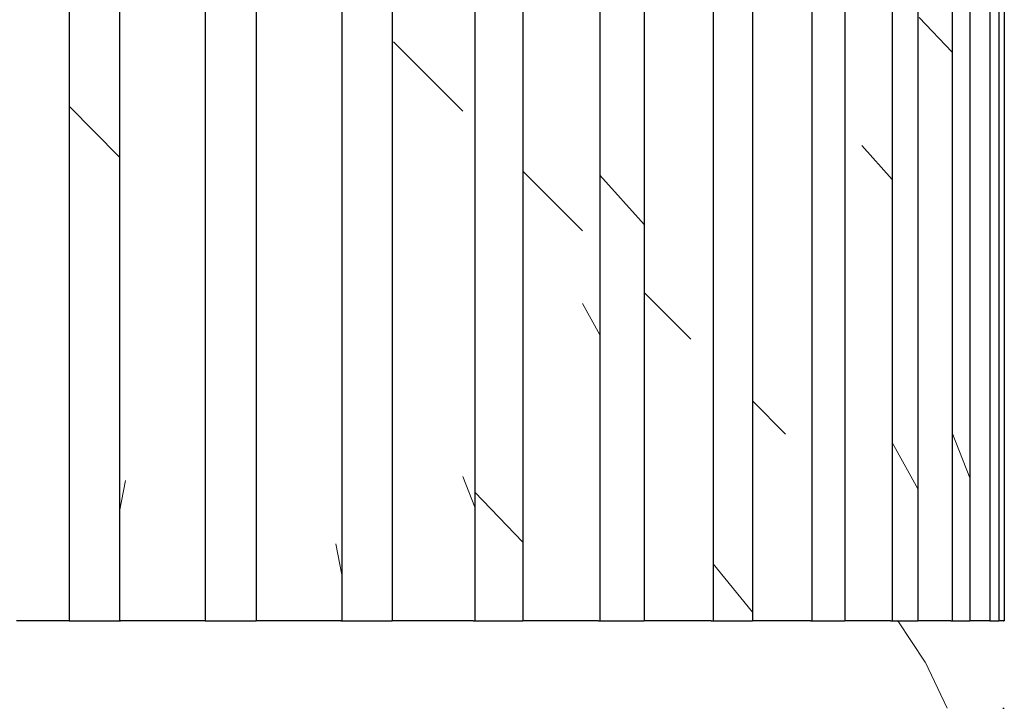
# Model space of a CAD drawing. Header units: millimetres. Extents: x -13131571 to -13125242, y -52286 to -49344.
# Tile 27 of 34: x -13126131 to -13126070, y -52034 to -51991. Entities that reach past the tile are written whole.
import ezdxf

# ---------------------------------------------------------------- set-up
doc = ezdxf.new("R2010")
doc.units = ezdxf.units.MM
doc.header["$MEASUREMENT"] = 0
doc.layers.add('FACADE latérale Meuble 8_6_0', color=7, linetype='Continuous')
pattern_1 = [(115.57869, (-13076668.466, -52087.69), (16.923275, 35.35534), [])]
pattern_2 = [(123.38113, (-13058063.44, -52087.69), (23.295846, 35.35534), [])]
pattern_3 = [(130.92873, (-13036571.86, -52087.69), (30.656803, 35.35534), [])]
pattern_4 = [(131.761026, (-13288134.42, -52086.485), (31.568073, 35.355339), [])]
pattern_5 = [(111.30458, (-13105116.27, -52086.485), (13.787725, 35.35534), [])]
pattern_6 = [(119.10566, (-13111669.817, -52086.485), (19.683105, 35.35534), [])]
pattern_7 = [(134.999903, (-13274083.65, -52086.485), (35.355219, 35.355339), [])]
pattern_8 = [(78.54947, (-13110039.061, -52086.485), (-7.161339, 35.355339), [])]
pattern_9 = [(134.657126, (-13289804.49, -52086.485), (34.9347, 35.355339), [])]
pattern_10 = [(101.45053, (-13109993.71, -52086.485), (7.161339, 35.355339), [])]
pattern_11 = [(124.8937, (-13128864.34, -52086.485), (24.6584, 35.35534), [])]
pattern_12 = [(133.614975, (-13294684.26, -52086.485), (33.686059, 35.355339), [])]
pattern_13 = [(91.09529, (-13124096.8318, -52086.4854), (0.67595145, 35.3553391), [])]
pattern_14 = [(135, (-13273727.386, -52086.485), (35.355339, 35.355339), [])]
pattern_15 = [(135, (-13273727.386, -52086.485), (35.355339, 35.355339), [])]
pattern_16 = [(130.92998, (-13036565.373, -52086.485), (30.658154, 35.35534), [])]
pattern_17 = [(123.37972, (-13058064.697, -52086.485), (23.294602, 35.35534), [])]
pattern_18 = [(107.5604, (-13093408.517, -52086.485), (11.188484, 35.355339), [])]
pattern_19 = [(115.58023, (-13076662.792, -52086.485), (16.924444, 35.35534), [])]
pattern_20 = [(99.375276, (-13109029.957, -52086.485), (5.837365, 35.355339), [])]

msp = doc.modelspace()

# ---------------------------------------------------------------- hatches: boundary and pattern name
at = {"layer": 'FACADE latérale Meuble 8_6_0', "linetype": 'Continuous', "lineweight": 5}
h = msp.add_hatch(dxfattribs=at)
h.set_pattern_fill('Brique_1_0006', color=1, style=0, pattern_type=2)
h.set_pattern_definition([(135, (-13273727.386, -52087.69), (35.355339, 35.355339), [])])
h.paths.add_polyline_path([(-13126130.78, -52028.509), (-13126127.725, -52028.509), (-13126127.725, -51408.162), (-13126125.068, -51408.162), (-13126125.068, -51397.873), (-13126130.78, -51397.873)])
h = msp.add_hatch(dxfattribs=at)
h.set_pattern_fill('Brique_1_0006', color=1, style=0, pattern_type=2)
h.set_pattern_definition([(135, (-13273727.386, -52087.69), (35.355339, 35.355339), [])])
h.paths.add_polyline_path([(-13126119.252, -51397.873), (-13126125.068, -51397.873), (-13126125.068, -51408.162), (-13126124.233, -51408.162), (-13126124.233, -52028.509), (-13126119.307, -52028.509), (-13126119.307, -51408.162)])
h = msp.add_hatch(dxfattribs=at)
h.set_pattern_fill('Brique_1_0006', color=1, style=0, pattern_type=2)
h.set_pattern_definition([(135, (-13273727.386, -52087.69), (35.355339, 35.355339), [])])
h.paths.add_polyline_path([(-13126119.252, -51397.873), (-13126125.068, -51397.873), (-13126125.068, -51408.162), (-13126124.233, -51408.162), (-13126124.233, -52028.509), (-13126122.837, -52028.509), (-13126122.837, -51832.687), (-13126119.307, -51832.342), (-13126119.307, -51757.417), (-13126122.837, -51752.424), (-13126122.837, -51663.78), (-13126119.307, -51663.436), (-13126119.307, -51408.162)])
h = msp.add_hatch(dxfattribs=at)
h.set_pattern_fill('Brique_1_0006', color=1, style=0, pattern_type=2)
h.set_pattern_definition([(135, (-13273727.386, -52087.69), (35.355339, 35.355339), [])])
h.paths.add_polyline_path([(-13126119.252, -51408.162), (-13126116.148, -51408.162), (-13126116.148, -52028.509), (-13126113.424, -52028.509), (-13126113.424, -51397.873), (-13126119.252, -51397.873)])
h = msp.add_hatch(dxfattribs=at)
h.set_pattern_fill('Brique_1_0006', color=1, style=0, pattern_type=2)
h.set_pattern_definition([(135, (-13273727.386, -52087.69), (35.355339, 35.355339), [])])
h.paths.add_polyline_path([(-13126119.252, -51408.162), (-13126116.148, -51408.162), (-13126116.148, -52028.509), (-13126114.123, -52028.509), (-13126114.123, -51832.628), (-13126113.424, -51832.668), (-13126113.424, -51765.736), (-13126114.123, -51764.749), (-13126114.123, -51663.722), (-13126113.424, -51663.761), (-13126113.424, -51397.873), (-13126119.252, -51397.873)])
h = msp.add_hatch(dxfattribs=at)
h.set_pattern_fill('Brique_1_0006', color=1, style=0, pattern_type=2)
h.set_pattern_definition([(135, (-13273727.386, -52087.69), (35.355339, 35.355339), [])])
h.paths.add_polyline_path([(-13126113.424, -51397.873), (-13126113.424, -52028.509), (-13126111.237, -52028.509), (-13126111.237, -51408.162), (-13126107.758, -51408.162), (-13126107.758, -52028.509), (-13126107.676, -51397.873)])
h = msp.add_hatch(dxfattribs=at)
h.set_pattern_fill('Brique_1_0006', color=1, style=0, pattern_type=2)
h.set_pattern_definition([(135, (-13273727.386, -52087.69), (35.355339, 35.355339), [])])
h.paths.add_polyline_path([(-13126113.424, -51397.873), (-13126113.424, -51663.761), (-13126111.237, -51664.227), (-13126111.237, -51408.162), (-13126107.758, -51408.162), (-13126107.758, -52028.509), (-13126107.676, -51397.873)])
h = msp.add_hatch(dxfattribs=at)
h.set_pattern_fill('Brique_1_0006', color=1, style=0, pattern_type=2)
h.set_pattern_definition([(135, (-13273727.386, -52087.69), (35.355339, 35.355339), [])])
h.paths.add_polyline_path([(-13126107.676, -52028.509), (-13126103.387, -52028.509), (-13126103.387, -51408.162), (-13126102.099, -51408.162), (-13126102.099, -51397.873), (-13126107.676, -51397.873)])
h = msp.add_hatch(dxfattribs=at)
h.set_pattern_fill('Brique_1_0006', color=1, style=0, pattern_type=2)
h.set_pattern_definition([(135, (-13273727.386, -52087.69), (35.355339, 35.355339), [])])
h.paths.add_polyline_path([(-13126107.676, -51397.873), (-13126107.676, -52028.509), (-13126105.152, -52028.509), (-13126105.152, -51834.842), (-13126103.387, -51835.506), (-13126103.387, -51779.932), (-13126105.152, -51777.436), (-13126105.152, -51665.936), (-13126103.387, -51666.599), (-13126103.387, -51408.162), (-13126102.099, -51408.162), (-13126102.099, -51397.873)])
h = msp.add_hatch(dxfattribs=at)
h.set_pattern_fill('Brique_1_0006', color=1, style=0, pattern_type=2)
h.set_pattern_definition([(135, (-13273727.386, -52087.69), (35.355339, 35.355339), [])])
h.paths.add_polyline_path([(-13126096.779, -51397.873), (-13126102.099, -51397.873), (-13126102.099, -51408.162), (-13126099.688, -51408.162), (-13126099.688, -52028.509), (-13126096.779, -52028.509)])
h = msp.add_hatch(dxfattribs=at)
h.set_pattern_fill('Brique_1_0006', color=1, style=0, pattern_type=2)
h.set_pattern_definition([(135, (-13273727.386, -52087.69), (35.355339, 35.355339), [])])
h.paths.add_polyline_path([(-13126096.779, -51397.873), (-13126102.099, -51397.873), (-13126102.099, -51408.162), (-13126099.688, -51408.162), (-13126099.688, -52028.509), (-13126096.779, -52028.509)])
h = msp.add_hatch(dxfattribs=at)
h.set_pattern_fill('Brique_1_0006', color=1, style=0, pattern_type=2)
h.set_pattern_definition([(135, (-13273727.386, -52087.69), (35.355339, 35.355339), [])])
h.paths.add_polyline_path([(-13126091.802, -51397.873), (-13126096.779, -51397.873), (-13126096.779, -52028.509), (-13126095.991, -52028.509), (-13126095.991, -51408.162), (-13126092.189, -51408.162), (-13126092.189, -52028.509), (-13126091.802, -52028.509)])
h = msp.add_hatch(dxfattribs=at)
h.set_pattern_fill('Brique_1_0006', color=1, style=0, pattern_type=2)
h.set_pattern_definition([(135, (-13273727.386, -52087.69), (35.355339, 35.355339), [])])
h.paths.add_polyline_path([(-13126096.779, -51397.873), (-13126096.779, -52028.509), (-13126096.037, -52028.509), (-13126096.037, -51839.488), (-13126095.991, -51790.391), (-13126096.037, -51670.581), (-13126095.991, -51408.162), (-13126092.189, -51408.162), (-13126092.189, -52028.509), (-13126091.802, -52028.509), (-13126091.802, -51397.873)])
h = msp.add_hatch(dxfattribs=at)
h.set_pattern_fill('Brique_1_0006', color=1, style=0, pattern_type=2)
h.set_pattern_definition([(135, (-13273727.386, -52087.69), (35.355339, 35.355339), [])])
h.paths.add_polyline_path([(-13126091.802, -51397.873), (-13126091.802, -52028.509), (-13126089.31, -52028.509), (-13126089.31, -51408.162), (-13126087.246, -51408.162), (-13126087.246, -51397.873)])
h = msp.add_hatch(dxfattribs=at)
h.set_pattern_fill('Brique_1_0006', color=1, style=0, pattern_type=2)
h.set_pattern_definition([(135, (-13273727.386, -52087.69), (35.355339, 35.355339), [])])
h.paths.add_polyline_path([(-13126091.802, -51397.873), (-13126091.802, -52028.509), (-13126089.31, -52028.509), (-13126089.31, -51408.162), (-13126087.246, -51408.162), (-13126087.246, -51397.873)])
h = msp.add_hatch(dxfattribs=at)
h.set_pattern_fill('Brique_1_0006', color=1, style=0, pattern_type=2)
h.set_pattern_definition([(135, (-13273727.386, -52087.69), (35.355339, 35.355339), [])])
h.paths.add_polyline_path([(-13126087.246, -51397.873), (-13126087.246, -51408.162), (-13126085.488, -51408.162), (-13126085.488, -52028.509), (-13126083.443, -52028.509), (-13126083.443, -51408.162), (-13126083.182, -51408.162), (-13126083.182, -51397.873)])
h = msp.add_hatch(dxfattribs=at)
h.set_pattern_fill('Brique_1_0006', color=1, style=0, pattern_type=2)
h.set_pattern_definition([(135, (-13273727.386, -52087.69), (35.355339, 35.355339), [])])
h.paths.add_polyline_path([(-13126087.246, -51397.873), (-13126087.246, -51408.162), (-13126085.488, -51408.162), (-13126085.488, -52028.509), (-13126083.443, -52028.509), (-13126083.443, -51408.162), (-13126083.182, -51408.162), (-13126083.182, -51397.873)])
h = msp.add_hatch(dxfattribs=at)
h.set_pattern_fill('Brique_1_0006', color=1, style=0, pattern_type=2)
h.set_pattern_definition(pattern_3)
h.paths.add_polyline_path([(-13126079.675, -51397.873), (-13126083.182, -51397.873), (-13126083.182, -51408.162), (-13126079.79, -51408.162), (-13126079.79, -52028.509)])
h = msp.add_hatch(dxfattribs=at)
h.set_pattern_fill('Brique_1_0006', color=1, style=0, pattern_type=2)
h.set_pattern_definition(pattern_3)
h.paths.add_polyline_path([(-13126079.675, -51397.873), (-13126083.182, -51397.873), (-13126083.182, -51408.162), (-13126079.79, -51408.162), (-13126079.79, -52028.509)])
h = msp.add_hatch(dxfattribs=at)
h.set_pattern_fill('Brique_1_0006', color=1, style=0, pattern_type=2)
h.set_pattern_definition(pattern_2)
h.paths.add_polyline_path([(-13126079.675, -52028.509), (-13126078.734, -52028.509), (-13126078.734, -51408.162), (-13126076.78, -51408.162), (-13126076.78, -51397.873), (-13126079.675, -51397.873)])
h = msp.add_hatch(dxfattribs=at)
h.set_pattern_fill('Brique_1_0006', color=1, style=0, pattern_type=2)
h.set_pattern_definition(pattern_2)
h.paths.add_polyline_path([(-13126079.675, -52028.509), (-13126078.734, -52028.509), (-13126078.734, -51408.162), (-13126076.78, -51408.162), (-13126076.78, -51397.873), (-13126079.675, -51397.873)])
h = msp.add_hatch(dxfattribs=at)
h.set_pattern_fill('Brique_1_0006', color=1, style=0, pattern_type=2)
h.set_pattern_definition(pattern_1)
h.paths.add_polyline_path([(-13126074.543, -51397.873), (-13126076.78, -51397.873), (-13126076.78, -51408.162), (-13126075.268, -51408.162), (-13126075.268, -52028.509), (-13126075.184, -51408.162), (-13126074.543, -51408.162)])
h = msp.add_hatch(dxfattribs=at)
h.set_pattern_fill('Brique_1_0006', color=1, style=0, pattern_type=2)
h.set_pattern_definition(pattern_1)
h.paths.add_polyline_path([(-13126074.543, -51397.873), (-13126076.78, -51397.873), (-13126076.78, -51408.162), (-13126075.268, -51408.162), (-13126075.268, -52028.509), (-13126075.184, -51408.162), (-13126074.543, -51408.162)])
h = msp.add_hatch(dxfattribs=at)
h.set_pattern_fill('Brique_1_0006', color=1, style=0, pattern_type=2)
h.set_pattern_definition([(134.657126, (-13289812.946, -52086.485), (34.9347, 35.355339), [])])
h.paths.add_polyline_path([(-13126127.725, -52028.509), (-13126124.621, -52028.509), (-13126124.621, -51408.162), (-13126127.725, -51408.162)])
h = msp.add_hatch(dxfattribs=at)
h.set_pattern_fill('Brique_1_0006', color=1, style=0, pattern_type=2)
h.set_pattern_definition(pattern_8)
h.paths.add_polyline_path([(-13126124.621, -52028.509), (-13126124.233, -52028.509), (-13126124.233, -51408.162), (-13126124.621, -51408.162)])
h = msp.add_hatch(dxfattribs=at)
h.set_pattern_fill('Brique_1_0006', color=1, style=0, pattern_type=2)
h.set_pattern_definition(pattern_8)
h.paths.add_polyline_path([(-13126124.621, -52028.509), (-13126124.233, -52028.509), (-13126124.233, -51408.162), (-13126124.621, -51408.162)])
h = msp.add_hatch(dxfattribs=at)
h.set_pattern_fill('Brique_1_0006', color=1, style=0, pattern_type=2)
h.set_pattern_definition([(134.999903, (-13274083.796, -52086.485), (35.355219, 35.355339), [])])
h.paths.add_polyline_path([(-13126119.307, -52028.509), (-13126116.155, -52028.509), (-13126116.155, -51408.162), (-13126119.307, -51408.162)])
h = msp.add_hatch(dxfattribs=at)
h.set_pattern_fill('Brique_1_0006', color=1, style=0, pattern_type=2)
h.set_pattern_definition([(101.07989, (-13150428.356, -52086.485), (6.923556, 35.355339), [])])
h.paths.add_polyline_path([(-13126111.237, -51408.162), (-13126111.237, -52028.509), (-13126110.865, -52028.509), (-13126110.865, -51408.162)])
h = msp.add_hatch(dxfattribs=at)
h.set_pattern_fill('Brique_1_0006', color=1, style=0, pattern_type=2)
h.set_pattern_definition([(134.68015, (-13249409.895, -52086.485), (34.96279, 35.35534), [])])
h.paths.add_polyline_path([(-13126110.865, -52028.509), (-13126107.758, -52028.509), (-13126107.758, -51408.162), (-13126110.865, -51408.162)])
h = msp.add_hatch(dxfattribs=at)
h.set_pattern_fill('Brique_1_0006', color=1, style=0, pattern_type=2)
h.set_pattern_definition([(110.997836, (-13181063.83, -52086.485), (13.570111, 35.355339), [])])
h.paths.add_polyline_path([(-13126103.387, -51408.162), (-13126103.387, -52028.509), (-13126102.654, -52028.509), (-13126102.654, -51408.162)])
h = msp.add_hatch(dxfattribs=at)
h.set_pattern_fill('Brique_1_0006', color=1, style=0, pattern_type=2)
h.set_pattern_definition([(133.66351, (-13218766.21, -52086.485), (33.74324, 35.35534), [])])
h.paths.add_polyline_path([(-13126102.654, -52028.509), (-13126099.688, -52028.509), (-13126099.688, -51408.162), (-13126102.654, -51408.162)])
h = msp.add_hatch(dxfattribs=at)
h.set_pattern_fill('Brique_1_0006', color=1, style=0, pattern_type=2)
h.set_pattern_definition([(118.87192, (-13213973.868, -52086.485), (19.494594, 35.355339), [])])
h.paths.add_polyline_path([(-13126095.991, -52028.509), (-13126094.924, -52028.509), (-13126094.924, -51408.162), (-13126095.991, -51408.162)])
h = msp.add_hatch(dxfattribs=at)
h.set_pattern_fill('Brique_1_0006', color=1, style=0, pattern_type=2)
h.set_pattern_definition([(131.8403, (-13185848.44, -52086.485), (31.6561, 35.35534), [])])
h.paths.add_polyline_path([(-13126094.924, -52028.509), (-13126092.189, -52028.509), (-13126092.189, -51408.162), (-13126094.924, -51408.162)])
h = msp.add_hatch(dxfattribs=at)
h.set_pattern_fill('Brique_1_0006', color=1, style=0, pattern_type=2)
h.set_pattern_definition([(124.724252, (-13245189.486, -52086.485), (24.503344, 35.355339), [])])
h.paths.add_polyline_path([(-13126089.31, -51408.162), (-13126089.31, -52028.509), (-13126087.91, -52028.509), (-13126087.91, -51408.162)])
h = msp.add_hatch(dxfattribs=at)
h.set_pattern_fill('Brique_1_0006', color=1, style=0, pattern_type=2)
h.set_pattern_definition([(124.724252, (-13245189.486, -52086.485), (24.503344, 35.355339), [])])
h.paths.add_polyline_path([(-13126087.91, -51408.162), (-13126089.31, -51408.162), (-13126089.31, -52028.509), (-13126087.91, -52028.509), (-13126087.91, -51989.38), (-13126088.66, -51989.359), (-13126088.66, -51844.153), (-13126087.91, -51843.049), (-13126087.91, -51801.82), (-13126088.66, -51800.759), (-13126088.66, -51675.246), (-13126087.91, -51674.142)])
h = msp.add_hatch(dxfattribs=at)
h.set_pattern_fill('Brique_1_0006', color=1, style=0, pattern_type=2)
h.set_pattern_definition([(129.01447, (-13154625.81, -52086.485), (28.64497, 35.35534), [])])
h.paths.add_polyline_path([(-13126087.91, -52028.509), (-13126085.488, -52028.509), (-13126085.488, -51408.162), (-13126087.91, -51408.162)])
h = msp.add_hatch(dxfattribs=at)
h.set_pattern_fill('Brique_1_0006', color=1, style=0, pattern_type=2)
h.set_pattern_definition([(128.895995, (-13270944.87, -52086.485), (28.524082, 35.355339), [])])
h.paths.add_polyline_path([(-13126083.443, -52028.509), (-13126081.824, -52028.509), (-13126081.824, -51408.162), (-13126083.443, -51408.162)])
h = msp.add_hatch(dxfattribs=at)
h.set_pattern_fill('Brique_1_0006', color=1, style=0, pattern_type=2)
h.set_pattern_definition([(128.895995, (-13270944.87, -52086.485), (28.524082, 35.355339), [])])
h.paths.add_polyline_path([(-13126081.824, -51408.162), (-13126083.443, -51408.162), (-13126083.443, -52028.509), (-13126081.824, -52028.509), (-13126081.824, -51981.469), (-13126082.005, -51850.452), (-13126081.89, -51810.333), (-13126082.005, -51681.545), (-13126081.824, -51681.358)])
h = msp.add_hatch(dxfattribs=at)
h.set_pattern_fill('Brique_1_0006', color=1, style=0, pattern_type=2)
h.set_pattern_definition(pattern_11)
h.paths.add_polyline_path([(-13126081.824, -52028.509), (-13126079.79, -52028.509), (-13126079.79, -51408.162), (-13126081.824, -51408.162)])
h = msp.add_hatch(dxfattribs=at)
h.set_pattern_fill('Brique_1_0006', color=1, style=0, pattern_type=2)
h.set_pattern_definition(pattern_11)
h.paths.add_polyline_path([(-13126081.824, -52028.509), (-13126079.79, -52028.509), (-13126079.79, -51408.162), (-13126081.824, -51408.162)])
h = msp.add_hatch(dxfattribs=at)
h.set_pattern_fill('Brique_1_0006', color=1, style=0, pattern_type=2)
h.set_pattern_definition(pattern_4)
h.paths.add_polyline_path([(-13126078.734, -52028.509), (-13126076.853, -52028.509), (-13126076.853, -51408.162), (-13126078.734, -51408.162)])
h = msp.add_hatch(dxfattribs=at)
h.set_pattern_fill('Brique_1_0006', color=1, style=0, pattern_type=2)
h.set_pattern_definition(pattern_4)
h.paths.add_polyline_path([(-13126078.734, -52028.509), (-13126076.853, -52028.509), (-13126076.853, -51408.162), (-13126078.734, -51408.162)])
h = msp.add_hatch(dxfattribs=at)
h.set_pattern_fill('Brique_1_0006', color=1, style=0, pattern_type=2)
h.set_pattern_definition(pattern_6)
h.paths.add_polyline_path([(-13126076.853, -52028.509), (-13126075.268, -52028.509), (-13126075.268, -51408.162), (-13126076.853, -51408.162)])
h = msp.add_hatch(dxfattribs=at)
h.set_pattern_fill('Brique_1_0006', color=1, style=0, pattern_type=2)
h.set_pattern_definition(pattern_6)
h.paths.add_polyline_path([(-13126076.853, -52028.509), (-13126075.268, -52028.509), (-13126075.268, -51408.162), (-13126076.853, -51408.162)])
h = msp.add_hatch(dxfattribs=at)
h.set_pattern_fill('Brique_1_0006', color=1, style=0, pattern_type=2)
h.set_pattern_definition(pattern_12)
h.paths.add_polyline_path([(-13126075.184, -51408.162), (-13126075.184, -52028.509), (-13126073.146, -52028.509), (-13126073.146, -51408.162)])
h = msp.add_hatch(dxfattribs=at)
h.set_pattern_fill('Brique_1_0006', color=1, style=0, pattern_type=2)
h.set_pattern_definition(pattern_12)
h.paths.add_polyline_path([(-13126075.184, -51408.162), (-13126075.184, -52028.509), (-13126073.146, -52028.509), (-13126073.146, -51408.162)])
h = msp.add_hatch(dxfattribs=at)
h.set_pattern_fill('Brique_1_0006', color=1, style=0, pattern_type=2)
h.set_pattern_definition(pattern_5)
h.paths.add_polyline_path([(-13126073.146, -52028.509), (-13126072.059, -52028.509), (-13126072.059, -51408.162), (-13126073.146, -51408.162)])
h = msp.add_hatch(dxfattribs=at)
h.set_pattern_fill('Brique_1_0006', color=1, style=0, pattern_type=2)
h.set_pattern_definition(pattern_5)
h.paths.add_polyline_path([(-13126073.146, -52028.509), (-13126072.059, -52028.509), (-13126072.059, -51408.162), (-13126073.146, -51408.162)])
h = msp.add_hatch(dxfattribs=at)
h.set_pattern_fill('Brique_1_0006', color=1, style=0, pattern_type=2)
h.set_pattern_definition(pattern_9)
h.paths.add_polyline_path([(-13126070.817, -51408.162), (-13126072.059, -51408.162), (-13126072.059, -52028.509), (-13126070.817, -52028.509)])
h = msp.add_hatch(dxfattribs=at)
h.set_pattern_fill('Brique_1_0006', color=1, style=0, pattern_type=2)
h.set_pattern_definition(pattern_9)
h.paths.add_polyline_path([(-13126070.817, -51408.162), (-13126072.059, -51408.162), (-13126072.059, -52028.509), (-13126070.817, -52028.509)])
h = msp.add_hatch(dxfattribs=at)
h.set_pattern_fill('Brique_1_0006', color=1, style=0, pattern_type=2)
h.set_pattern_definition(pattern_10)
h.paths.add_polyline_path([(-13126070.817, -52028.509), (-13126070.26, -52028.509), (-13126070.26, -51408.162), (-13126070.817, -51408.162)])
h = msp.add_hatch(dxfattribs=at)
h.set_pattern_fill('Brique_1_0006', color=1, style=0, pattern_type=2)
h.set_pattern_definition(pattern_10)
h.paths.add_polyline_path([(-13126070.817, -52028.509), (-13126070.26, -52028.509), (-13126070.26, -51408.162), (-13126070.817, -51408.162)])
h = msp.add_hatch(dxfattribs=at)
h.set_pattern_fill('Brique_1_0006', color=1, style=0, pattern_type=2)
h.set_pattern_definition(pattern_7)
h.paths.add_polyline_path([(-13126070.26, -51408.162), (-13126070.26, -52028.509), (-13126069.936, -52028.509), (-13126069.936, -51408.162)])
h = msp.add_hatch(dxfattribs=at)
h.set_pattern_fill('Brique_1_0006', color=1, style=0, pattern_type=2)
h.set_pattern_definition(pattern_7)
h.paths.add_polyline_path([(-13126070.26, -51408.162), (-13126070.26, -52028.509), (-13126069.936, -52028.509), (-13126069.936, -51408.162)])
h = msp.add_hatch(dxfattribs=at)
h.set_pattern_fill('Brique_1_0006', color=1, style=0, pattern_type=2)
h.set_pattern_definition([(134.68015, (-13249409.895, -52086.485), (34.96279, 35.35534), [])])
h.paths.add_polyline_path([(-13126110.865, -52028.509), (-13126107.758, -52028.509), (-13126107.758, -51672.244), (-13126110.865, -51674.77)])
h = msp.add_hatch(dxfattribs=at)
h.set_pattern_fill('Brique_1_0006', color=1, style=0, pattern_type=2)
h.set_pattern_definition([(101.07989, (-13150428.356, -52086.485), (6.923556, 35.355339), [])])
h.paths.add_polyline_path([(-13126111.237, -52010.833), (-13126110.928, -52011.709), (-13126110.928, -52028.509), (-13126110.865, -51674.77), (-13126111.237, -51673.715)])
h = msp.add_hatch(dxfattribs=at)
h.set_pattern_fill('Brique_1_0006', color=1, style=0, pattern_type=2)
h.set_pattern_definition([(131.8403, (-13185848.44, -52086.485), (31.6561, 35.35534), [])])
h.paths.add_polyline_path([(-13126094.924, -52028.509), (-13126092.189, -52028.509), (-13126092.189, -51994.349), (-13126094.924, -51997.245)])
h = msp.add_hatch(dxfattribs=at)
h.set_pattern_fill('Brique_1_0006', color=1, style=0, pattern_type=2)
h.set_pattern_definition([(118.87192, (-13213973.868, -52086.485), (19.494594, 35.355339), [])])
h.paths.add_polyline_path([(-13126095.991, -52028.509), (-13126094.924, -52028.509), (-13126094.924, -51997.245), (-13126095.991, -51996.858)])
h = msp.add_hatch(dxfattribs=at)
h.set_pattern_fill('Brique_1_0006', color=1, style=0, pattern_type=2)
h.set_pattern_definition([(110.997836, (-13181063.83, -52086.485), (13.570111, 35.355339), [])])
h.paths.add_polyline_path([(-13126102.759, -52004.72), (-13126102.759, -52028.509), (-13126102.654, -52004.824)])
h = msp.add_hatch(dxfattribs=at)
h.set_pattern_fill('Brique_1_0006', color=1, style=0, pattern_type=2)
h.set_pattern_definition([(134.999903, (-13274083.796, -52086.485), (35.355219, 35.355339), [])])
h.paths.add_polyline_path([(-13126119.307, -52028.509), (-13126116.155, -52028.509), (-13126116.155, -52015.999), (-13126119.307, -52018.223)])
h = msp.add_hatch(dxfattribs=at)
h.set_pattern_fill('Brique_1_0006', color=1, style=0, pattern_type=2)
h.set_pattern_definition([(135, (-13273727.386, -52086.485), (35.355339, 35.355339), [])])
h.paths.add_polyline_path([(-13126130.98, -52033.908), (-13126125.04, -52033.908), (-13126125.04, -52028.509), (-13126130.98, -52028.509)])
h = msp.add_hatch(dxfattribs=at)
h.set_pattern_fill('Brique_1_0006', color=1, style=0, pattern_type=2)
h.set_pattern_definition([(135, (-13273727.386, -52086.485), (35.355339, 35.355339), [])])
h.paths.add_polyline_path([(-13126127.64, -52028.509), (-13126127.364, -52029.019), (-13126125.04, -52028.948), (-13126125.04, -52028.509)])
h = msp.add_hatch(dxfattribs=at)
h.set_pattern_fill('Brique_1_0006', color=1, style=0, pattern_type=2)
h.set_pattern_definition([(135, (-13273727.386, -52086.485), (35.355339, 35.355339), [])])
h.paths.add_polyline_path([(-13126125.04, -52033.908), (-13126118.991, -52033.908), (-13126118.991, -52028.509), (-13126125.04, -52028.509)])
h = msp.add_hatch(dxfattribs=at)
h.set_pattern_fill('Brique_1_0006', color=1, style=0, pattern_type=2)
h.set_pattern_definition(pattern_15)
h.paths.add_polyline_path([(-13126125.04, -52028.948), (-13126124.252, -52029.032), (-13126124.252, -52028.509), (-13126125.04, -52028.509)])
h = msp.add_hatch(dxfattribs=at)
h.set_pattern_fill('Brique_1_0006', color=1, style=0, pattern_type=2)
h.set_pattern_definition([(135, (-13273727.386, -52086.485), (35.355339, 35.355339), [])])
h.paths.add_polyline_path([(-13126118.991, -52028.509), (-13126119.306, -52028.509), (-13126119.018, -52028.918)])
h = msp.add_hatch(dxfattribs=at)
h.set_pattern_fill('Brique_1_0006', color=1, style=0, pattern_type=2)
h.set_pattern_definition(pattern_15)
h.paths.add_polyline_path([(-13126118.991, -52033.908), (-13126112.93, -52033.908), (-13126112.93, -52028.509), (-13126118.991, -52028.509)])
h = msp.add_hatch(dxfattribs=at)
h.set_pattern_fill('Brique_1_0006', color=1, style=0, pattern_type=2)
h.set_pattern_definition(pattern_14)
h.paths.add_polyline_path([(-13126118.991, -52028.509), (-13126118.991, -52028.916), (-13126115.728, -52029.112), (-13126115.728, -52028.509)])
h = msp.add_hatch(dxfattribs=at)
h.set_pattern_fill('Brique_1_0006', color=1, style=0, pattern_type=2)
h.set_pattern_definition(pattern_14)
h.paths.add_polyline_path([(-13126112.93, -52033.908), (-13126106.952, -52033.908), (-13126106.952, -52028.509), (-13126112.93, -52028.509)])
h = msp.add_hatch(dxfattribs=at)
h.set_pattern_fill('Brique_1_0006', color=1, style=0, pattern_type=2)
h.set_pattern_definition(pattern_14)
h.paths.add_polyline_path([(-13126107.373, -52028.509), (-13126110.928, -52028.509), (-13126110.481, -52029.053), (-13126107.373, -52029.054)])
h = msp.add_hatch(dxfattribs=at)
h.set_pattern_fill('Brique_1_0006', color=1, style=0, pattern_type=2)
h.set_pattern_definition([(135, (-13273727.386, -52086.485), (35.355339, 35.355339), [])])
h.paths.add_polyline_path([(-13126106.952, -52033.908), (-13126101.152, -52033.908), (-13126101.152, -52028.509), (-13126106.952, -52028.509)])
h = msp.add_hatch(dxfattribs=at)
h.set_pattern_fill('Brique_1_0006', color=1, style=0, pattern_type=2)
h.set_pattern_definition([(135, (-13273727.386, -52086.485), (35.355339, 35.355339), [])])
h.paths.add_polyline_path([(-13126102.759, -52028.509), (-13126102.273, -52029.048), (-13126101.152, -52028.941), (-13126101.152, -52028.509)])
h = msp.add_hatch(dxfattribs=at)
h.set_pattern_fill('Brique_1_0006', color=1, style=0, pattern_type=2)
h.set_pattern_definition(pattern_14)
h.paths.add_polyline_path([(-13126101.152, -52033.908), (-13126095.619, -52033.908), (-13126095.619, -52028.509), (-13126101.152, -52028.509)])
h = msp.add_hatch(dxfattribs=at)
h.set_pattern_fill('Brique_1_0006', color=1, style=0, pattern_type=2)
h.set_pattern_definition([(135, (-13273727.386, -52086.485), (35.355339, 35.355339), [])])
h.paths.add_polyline_path([(-13126101.152, -52028.509), (-13126101.152, -52028.941), (-13126099.157, -52029.261), (-13126099.157, -52028.509)])
h = msp.add_hatch(dxfattribs=at)
h.set_pattern_fill('Brique_1_0006', color=1, style=0, pattern_type=2)
h.set_pattern_definition([(135, (-13273727.386, -52086.485), (35.355339, 35.355339), [])])
h.paths.add_polyline_path([(-13126095.619, -52033.908), (-13126090.443, -52033.908), (-13126090.443, -52028.509), (-13126095.619, -52028.509)])
h = msp.add_hatch(dxfattribs=at)
h.set_pattern_fill('Brique_1_0006', color=1, style=0, pattern_type=2)
h.set_pattern_definition(pattern_14)
h.paths.add_polyline_path([(-13126091.524, -52028.509), (-13126095.032, -52028.509), (-13126094.453, -52029.175), (-13126091.524, -52029.449)])
h = msp.add_hatch(dxfattribs=at)
h.set_pattern_fill('Brique_1_0006', color=1, style=0, pattern_type=2)
h.set_pattern_definition([(135, (-13273727.386, -52086.485), (35.355339, 35.355339), [])])
h.paths.add_polyline_path([(-13126090.443, -52033.908), (-13126085.705, -52033.908), (-13126085.705, -52028.509), (-13126090.443, -52028.509)])
h = msp.add_hatch(dxfattribs=at)
h.set_pattern_fill('Brique_1_0006', color=1, style=0, pattern_type=2)
h.set_pattern_definition([(135, (-13273727.386, -52086.485), (35.355339, 35.355339), [])])
h.paths.add_polyline_path([(-13126088.053, -52028.509), (-13126087.101, -52029.653), (-13126085.705, -52029.441), (-13126085.705, -52028.509)])
h = msp.add_hatch(dxfattribs=at)
h.set_pattern_fill('Brique_1_0006', color=1, style=0, pattern_type=2)
h.set_pattern_definition([(135, (-13273727.386, -52086.485), (35.355339, 35.355339), [])])
h.paths.add_polyline_path([(-13126081.478, -52033.908), (-13126081.478, -52028.509), (-13126085.705, -52028.509), (-13126085.705, -52033.908)])
h = msp.add_hatch(dxfattribs=at)
h.set_pattern_fill('Brique_1_0006', color=1, style=0, pattern_type=2)
h.set_pattern_definition([(135, (-13273727.386, -52086.485), (35.355339, 35.355339), [])])
h.paths.add_polyline_path([(-13126085.705, -52028.509), (-13126085.705, -52029.441), (-13126083.431, -52031.419), (-13126083.431, -52028.509)])
h = msp.add_hatch(dxfattribs=at)
h.set_pattern_fill('Brique_1_0006', color=1, style=0, pattern_type=2)
h.set_pattern_definition([(135, (-13273727.386, -52086.485), (35.355339, 35.355339), [])])
h.paths.add_polyline_path([(-13126081.478, -52028.509), (-13126081.912, -52028.509), (-13126081.478, -52029.084)])
h = msp.add_hatch(dxfattribs=at)
h.set_pattern_fill('Brique_1_0006', color=1, style=0, pattern_type=2)
h.set_pattern_definition(pattern_16)
h.paths.add_polyline_path([(-13126081.478, -52028.509), (-13126081.478, -52033.908), (-13126077.831, -52033.908), (-13126077.831, -52028.509)])
h = msp.add_hatch(dxfattribs=at)
h.set_pattern_fill('Brique_1_0006', color=1, style=0, pattern_type=2)
h.set_pattern_definition(pattern_16)
h.paths.add_polyline_path([(-13126081.478, -52028.509), (-13126081.478, -52033.908), (-13126077.831, -52033.908), (-13126077.831, -52028.509)])
h = msp.add_hatch(dxfattribs=at)
h.set_pattern_fill('Brique_1_0006', color=1, style=0, pattern_type=2)
h.set_pattern_definition(pattern_17)
h.paths.add_polyline_path([(-13126077.831, -52033.908), (-13126074.82, -52033.908), (-13126074.82, -52028.509), (-13126077.831, -52028.509)])
h = msp.add_hatch(dxfattribs=at)
h.set_pattern_fill('Brique_1_0006', color=1, style=0, pattern_type=2)
h.set_pattern_definition(pattern_17)
h.paths.add_polyline_path([(-13126077.831, -52033.908), (-13126074.82, -52033.908), (-13126074.82, -52028.509), (-13126077.831, -52028.509)])
h = msp.add_hatch(dxfattribs=at)
h.set_pattern_fill('Brique_1_0006', color=1, style=0, pattern_type=2)
h.set_pattern_definition(pattern_19)
h.paths.add_polyline_path([(-13126074.82, -52033.908), (-13126072.493, -52033.908), (-13126072.493, -52028.509), (-13126074.82, -52028.509)])
h = msp.add_hatch(dxfattribs=at)
h.set_pattern_fill('Brique_1_0006', color=1, style=0, pattern_type=2)
h.set_pattern_definition(pattern_19)
h.paths.add_polyline_path([(-13126074.82, -52033.908), (-13126072.493, -52033.908), (-13126072.493, -52028.509), (-13126074.82, -52028.509)])
h = msp.add_hatch(dxfattribs=at)
h.set_pattern_fill('Brique_1_0006', color=1, style=0, pattern_type=2)
h.set_pattern_definition(pattern_18)
h.paths.add_polyline_path([(-13126072.493, -52033.908), (-13126070.887, -52033.908), (-13126070.887, -52028.509), (-13126072.493, -52028.509)])
h = msp.add_hatch(dxfattribs=at)
h.set_pattern_fill('Brique_1_0006', color=1, style=0, pattern_type=2)
h.set_pattern_definition(pattern_18)
h.paths.add_polyline_path([(-13126072.493, -52033.908), (-13126070.887, -52033.908), (-13126070.887, -52028.509), (-13126072.493, -52028.509)])
h = msp.add_hatch(dxfattribs=at)
h.set_pattern_fill('Brique_1_0006', color=1, style=0, pattern_type=2)
h.set_pattern_definition(pattern_20)
h.paths.add_polyline_path([(-13126070.887, -52033.908), (-13126070.027, -52033.908), (-13126070.027, -52028.509), (-13126070.887, -52028.509)])
h = msp.add_hatch(dxfattribs=at)
h.set_pattern_fill('Brique_1_0006', color=1, style=0, pattern_type=2)
h.set_pattern_definition(pattern_20)
h.paths.add_polyline_path([(-13126070.887, -52033.908), (-13126070.027, -52033.908), (-13126070.027, -52028.509), (-13126070.887, -52028.509)])
h = msp.add_hatch(dxfattribs=at)
h.set_pattern_fill('Brique_1_0006', color=1, style=0, pattern_type=2)
h.set_pattern_definition(pattern_13)
h.paths.add_polyline_path([(-13126070.027, -52033.908), (-13126069.926, -52028.509)])
h = msp.add_hatch(dxfattribs=at)
h.set_pattern_fill('Brique_1_0006', color=1, style=0, pattern_type=2)
h.set_pattern_definition(pattern_13)
h.paths.add_polyline_path([(-13126070.027, -52033.908), (-13126069.926, -52028.509)])

# ---------------------------------------------------------------- linework, layer by layer
at = {"layer": 'FACADE latérale Meuble 8_6_0', "color": 7, "linetype": 'Continuous', "lineweight": 30}
for p, q in [((-13126127.725, -51408.162), (-13126127.725, -52028.509)), ((-13126124.621, -51408.162), (-13126124.621, -52028.509)), ((-13126119.307, -51408.162), (-13126119.307, -52028.509)), ((-13126116.155, -51408.162), (-13126116.155, -52028.509)), ((-13126110.865, -51408.162), (-13126110.865, -52028.509)), ((-13126107.758, -51408.162), (-13126107.758, -52028.509)), ((-13126102.654, -51408.162), (-13126102.654, -52028.509)), ((-13126099.688, -51408.162), (-13126099.688, -52028.509)), ((-13126094.924, -51408.162), (-13126094.924, -52028.509)), ((-13126092.189, -51408.162), (-13126092.189, -52028.509)), ((-13126087.91, -51408.162), (-13126087.91, -52028.509)), ((-13126085.488, -51408.162), (-13126085.488, -52028.509)), ((-13126081.824, -51408.162), (-13126081.824, -52028.509)), ((-13126079.79, -51408.162), (-13126079.79, -52028.509)), ((-13126076.853, -51408.162), (-13126076.853, -52028.509)), ((-13126075.268, -51408.162), (-13126075.268, -52028.509)), ((-13126073.146, -51408.162), (-13126073.146, -52028.509)), ((-13126072.059, -51408.162), (-13126072.059, -52028.509)), ((-13126070.817, -51408.162), (-13126070.817, -52028.509)), ((-13126070.26, -51408.162), (-13126070.26, -52028.509)), ((-13126069.936, -51408.162), (-13126069.936, -52028.509)), ((-13126127.725, -52028.509), (-13126130.98, -52028.509)), ((-13126127.725, -52028.509), (-13126124.621, -52028.509)), ((-13126124.621, -52028.509), (-13126124.541, -52028.509)), ((-13126119.307, -52028.509), (-13126124.541, -52028.509)), ((-13126119.307, -52028.509), (-13126116.155, -52028.509)), ((-13126112.93, -52028.509), (-13126116.153, -52028.509)), ((-13126110.928, -52028.509), (-13126112.93, -52028.509)), ((-13126110.928, -52028.509), (-13126110.865, -52028.509)), ((-13126110.865, -52028.509), (-13126107.758, -52028.509)), ((-13126106.952, -52028.509), (-13126107.758, -52028.509)), ((-13126102.759, -52028.509), (-13126106.952, -52028.509)), ((-13126102.759, -52028.509), (-13126102.654, -52028.509)), ((-13126102.654, -52028.509), (-13126099.688, -52028.509)), ((-13126095.619, -52028.509), (-13126099.688, -52028.509)), ((-13126095.032, -52028.509), (-13126095.619, -52028.509)), ((-13126095.032, -52028.509), (-13126094.924, -52028.509)), ((-13126094.924, -52028.509), (-13126092.189, -52028.509)), ((-13126090.443, -52028.509), (-13126092.189, -52028.509)), ((-13126088.052, -52028.509), (-13126090.443, -52028.509)), ((-13126088.052, -52028.509), (-13126087.91, -52028.509)), ((-13126087.91, -52028.509), (-13126085.488, -52028.509)), ((-13126081.912, -52028.509), (-13126085.488, -52028.509)), ((-13126081.912, -52028.509), (-13126081.824, -52028.509)), ((-13126081.824, -52028.509), (-13126079.79, -52028.509)), ((-13126077.831, -52028.509), (-13126079.79, -52028.509)), ((-13126076.952, -52028.509), (-13126077.831, -52028.509)), ((-13126076.952, -52028.509), (-13126076.853, -52028.509)), ((-13126076.853, -52028.509), (-13126075.268, -52028.509)), ((-13126074.82, -52028.509), (-13126075.268, -52028.509)), ((-13126073.222, -52028.509), (-13126074.82, -52028.509)), ((-13126073.222, -52028.509), (-13126073.146, -52028.509)), ((-13126073.146, -52028.509), (-13126072.059, -52028.509)), ((-13126070.887, -52028.509), (-13126072.059, -52028.509)), ((-13126070.817, -52028.509), (-13126070.887, -52028.509)), ((-13126070.817, -52028.509), (-13126070.26, -52028.509)), ((-13126070.027, -52028.509), (-13126070.26, -52028.509)), ((-13126069.979, -52028.509), (-13126070.027, -52028.509)), ((-13126069.979, -52028.509), (-13126069.936, -52028.509)), ((-13126070.027, -52033.908), (-13126069.926, -52033.908))]:
    msp.add_line(p, q, dxfattribs=at)

doc.saveas('drawing.dxf')
